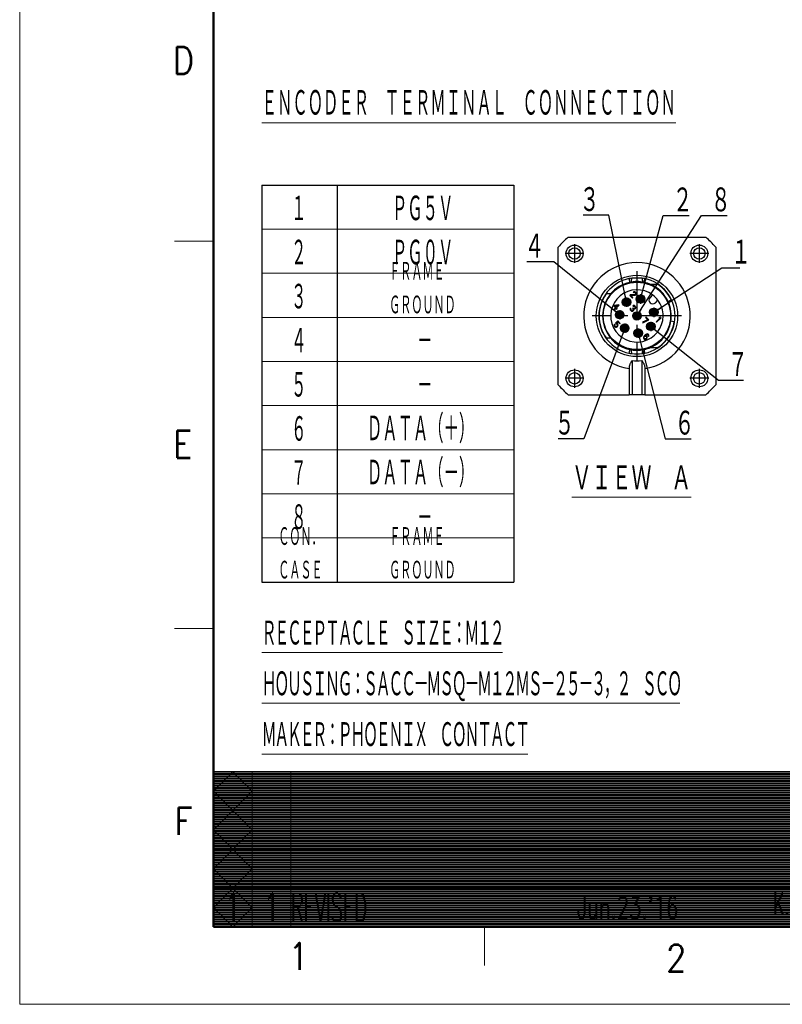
# Model space of a CAD drawing. Header units: millimetres. Extents: x 0 to 1300, y 0 to 891.
# Tile 1 of 127: x 0 to 295, y 0 to 381. Entities that reach past the tile are written whole.
import ezdxf

# ---------------------------------------------------------------- set-up
doc = ezdxf.new("R2010")
doc.units = ezdxf.units.MM
doc.header["$LTSCALE"] = 0.545669
doc.linetypes.add('CENTER', pattern=[50.8, 31.75, -6.35, 6.35, -6.35])
doc.layers.add('NoLayerName_001', color=7, linetype='Continuous')
doc.styles.get("Standard").update_dxf_attribs({"font": 'txt', "bigfont": 'extfont2'})
doc.dimstyles.get("Standard").update_dxf_attribs({"dimtxt": 2.5, "dimasz": 2.5, "dimexe": 1, "dimexo": 1, "dimtad": 1, "dimdec": 3, "dimzin": 0, "dimdsep": 46, "dimtxsty": 'Standard', "dimcen": 2.5, "dimadec": 3, "dimazin": 0, "dimtfac": 0.75, "dimtdec": 3, "dimtmove": 0, "dimatfit": 3, "dimfxl": 1, "dimarcsym": 0})

# ---------------------------------------------------------------- blocks, each defined once
blk = doc.blocks.new('JZB_0009')
at = {"layer": 'NoLayerName_001', "color": 7, "linetype": 'Continuous', "lineweight": 25}
for p, q in [((3.85, 61), (57.15, 61)), ((0, 3.85), (0, 57.15)), ((61, 57.15), (61, 3.85)), ((38.59, 42.7), (35.79, 42.7)), ((20.31, 39.04), (18.61, 39.04)), ((27.92, 38.62), (27.74, 38.44)), ((27.74, 38.44), (28.77, 37.4)), ((29.65, 38.73), (27.92, 38.62)), ((28.15, 38.39), (29.68, 38.48)), ((28.96, 37.58), (28.15, 38.39)), ((29.27, 39.85), (29.09, 39.73)), ((29.09, 39.73), (29.23, 39.59)), ((29.23, 39.59), (29.4, 39.64)), ((29.53, 39.88), (29.27, 39.85)), ((29.4, 39.64), (29.56, 39.63)), ((29.72, 39.84), (29.53, 39.88)), ((29.56, 39.63), (29.74, 39.52)), ((29.85, 38.82), (29.65, 38.73)), ((29.68, 38.48), (29.85, 38.53)), ((29.95, 39.67), (29.72, 39.84)), ((29.74, 39.52), (29.86, 39.4)), ((29.92, 38.9), (29.85, 38.82)), ((29.85, 38.53), (30.02, 38.65)), ((29.86, 39.4), (29.96, 39.22)), ((29.98, 39.06), (29.92, 38.9)), ((30.07, 39.56), (29.95, 39.67)), ((29.96, 39.22), (29.98, 39.06)), ((30.02, 38.65), (30.1, 38.72)), ((30.2, 39.35), (30.07, 39.56)), ((30.1, 38.72), (30.21, 38.9)), ((30.25, 39.16), (30.2, 39.35)), ((30.21, 38.9), (30.25, 39.16)), ((36.55, 38.62), (35.59, 37.66)), ((21.74, 34.51), (21.52, 34.29)), ((23.42, 34.82), (21.74, 34.51)), ((21.94, 34.31), (23.12, 34.53)), ((23.12, 34.53), (22.43, 33.83)), ((22.6, 33.66), (23.59, 34.65)), ((23.59, 34.65), (23.42, 34.82)), ((28.77, 37.4), (28.96, 37.58)), ((29.09, 34.5), (28.92, 34.38)), ((28.92, 34.38), (29.06, 34.24)), ((29.35, 34.53), (29.09, 34.5)), ((29.54, 34.49), (29.35, 34.53)), ((29.78, 34.33), (29.54, 34.49)), ((29.83, 34.27), (29.78, 34.33)), ((37.66, 35.59), (38.62, 36.55)), ((42.55, 36.12), (43.77, 36.69)), ((21.52, 34.29), (22.21, 33.61)), ((22.21, 33.61), (21.69, 33.1)), ((21.69, 33.1), (21.86, 32.93)), ((21.86, 32.93), (22.38, 33.44)), ((22.43, 33.83), (21.94, 34.31)), ((22.38, 33.44), (22.66, 33.16)), ((22.88, 33.38), (22.6, 33.66)), ((22.66, 33.16), (22.88, 33.38)), ((27.89, 33.35), (27.84, 33.19)), ((27.84, 33.19), (27.85, 33.03)), ((27.85, 33.03), (27.89, 32.84)), ((27.97, 33.49), (27.89, 33.35)), ((27.89, 32.84), (27.97, 32.69)), ((28.11, 33.35), (27.97, 33.49)), ((27.97, 32.69), (28.2, 32.46)), ((28.05, 33.12), (28.07, 33.25)), ((28.07, 33.02), (28.05, 33.12)), ((28.07, 33.25), (28.11, 33.35)), ((28.18, 32.84), (28.07, 33.02)), ((28.35, 32.67), (28.18, 32.84)), ((28.2, 32.46), (28.35, 32.38)), ((28.53, 32.57), (28.35, 32.67)), ((28.35, 32.38), (28.53, 32.34)), ((28.62, 32.55), (28.53, 32.57)), ((28.53, 32.34), (28.69, 32.33)), ((28.75, 32.56), (28.62, 32.55)), ((28.69, 32.33), (28.86, 32.38)), ((28.86, 32.61), (28.75, 32.56)), ((28.98, 33.59), (28.83, 33.44)), ((28.83, 33.44), (28.95, 33.32)), ((29, 32.75), (28.86, 32.61)), ((28.86, 32.38), (29, 32.46)), ((28.95, 33.32), (29.08, 33.12)), ((29.09, 33.47), (28.98, 33.59)), ((29.09, 32.96), (29, 32.75)), ((29, 32.46), (29.15, 32.61)), ((29.06, 34.24), (29.23, 34.29)), ((29.08, 33.12), (29.09, 32.96)), ((29.34, 33.37), (29.09, 33.47)), ((29.15, 32.61), (29.26, 32.79)), ((29.23, 34.29), (29.39, 34.28)), ((29.32, 32.95), (29.25, 33.17)), ((29.25, 33.17), (29.47, 33.17)), ((29.26, 32.79), (29.32, 32.95)), ((29.47, 33.39), (29.34, 33.37)), ((29.39, 34.28), (29.57, 34.17)), ((29.67, 33.48), (29.47, 33.39)), ((29.47, 33.17), (29.64, 33.22)), ((29.57, 34.17), (29.68, 34.06)), ((29.64, 33.22), (29.81, 33.34)), ((29.75, 33.55), (29.67, 33.48)), ((29.68, 34.06), (29.79, 33.88)), ((29.8, 33.72), (29.75, 33.55)), ((29.79, 33.88), (29.8, 33.72)), ((29.81, 33.34), (29.89, 33.41)), ((30, 34.03), (29.83, 34.27)), ((29.89, 33.41), (30.01, 33.59)), ((30.04, 33.85), (30, 34.03)), ((30.01, 33.59), (30.04, 33.85)), ((21.71, 27.11), (21.65, 26.88)), ((21.65, 26.88), (21.68, 26.63)), ((21.8, 27.32), (21.71, 27.11)), ((21.97, 27.15), (21.8, 27.32)), ((21.88, 26.94), (21.97, 27.15)), ((21.89, 26.78), (21.88, 26.94)), ((21.97, 26.63), (21.89, 26.78)), ((23.08, 28.6), (22.13, 27.65)), ((22.13, 27.65), (22.33, 27.45)), ((22.33, 27.45), (22.55, 27.44)), ((22.45, 27.69), (23.04, 28.28)), ((22.71, 27.66), (22.45, 27.69)), ((22.55, 27.44), (22.7, 27.37)), ((22.7, 27.37), (22.87, 27.19)), ((22.89, 27.55), (22.71, 27.66)), ((22.91, 26.72), (22.83, 26.58)), ((22.87, 27.19), (22.95, 27.04)), ((23.06, 27.38), (22.89, 27.55)), ((22.96, 26.88), (22.91, 26.72)), ((22.95, 27.04), (22.96, 26.88)), ((23.01, 26.47), (23.13, 26.71)), ((23.04, 28.28), (23.87, 27.45)), ((23.16, 27.2), (23.06, 27.38)), ((24.05, 27.63), (23.08, 28.6)), ((23.13, 26.71), (23.2, 26.95)), ((23.2, 26.95), (23.16, 27.2)), ((23.87, 27.45), (24.05, 27.63)), ((34.72, 29.02), (32.6, 28.06)), ((32.6, 28.06), (32.77, 27.88)), ((32.77, 27.88), (34.89, 28.85)), ((34.04, 30.07), (33.85, 29.89)), ((33.85, 29.89), (34.72, 29.02)), ((35.07, 29.03), (34.04, 30.07)), ((34.89, 28.85), (35.07, 29.03)), ((39.35, 29.69), (37.92, 28.26)), ((37.92, 28.26), (38.09, 28.08)), ((38.09, 28.08), (39.82, 29.81)), ((39.21, 29.9), (38.92, 29.6)), ((38.92, 29.6), (39.35, 29.69)), ((39.64, 29.98), (39.21, 29.9)), ((39.82, 29.81), (39.64, 29.98)), ((44.96, 28.21), (43.63, 28.42)), ((21.68, 26.63), (21.78, 26.45)), ((21.78, 26.45), (21.96, 26.28)), ((21.96, 26.28), (22.13, 26.17)), ((22.14, 26.46), (21.97, 26.63)), ((22.13, 26.17), (22.39, 26.14)), ((22.29, 26.38), (22.14, 26.46)), ((22.45, 26.37), (22.29, 26.38)), ((22.39, 26.14), (22.62, 26.2)), ((22.62, 26.42), (22.45, 26.37)), ((22.75, 26.51), (22.62, 26.42)), ((22.62, 26.2), (22.86, 26.33)), ((22.83, 26.58), (22.75, 26.51)), ((22.86, 26.33), (23.01, 26.47)), ((33.65, 23.12), (33.39, 22.87)), ((33.93, 23.35), (33.65, 23.12)), ((33.72, 22.91), (33.79, 22.98)), ((34.04, 22.88), (33.72, 22.91)), ((33.79, 22.98), (34.04, 23.17)), ((34.17, 23.48), (33.93, 23.35)), ((34.04, 23.17), (34.18, 23.25)), ((34.22, 22.77), (34.04, 22.88)), ((34.41, 23.54), (34.17, 23.48)), ((34.18, 23.25), (34.35, 23.3)), ((34.35, 23.3), (34.51, 23.29)), ((34.66, 23.5), (34.41, 23.54)), ((34.51, 23.29), (34.63, 23.24)), ((34.63, 23.24), (34.8, 23.07)), ((34.84, 23.4), (34.66, 23.5)), ((34.8, 23.07), (34.85, 22.95)), ((34.96, 23.28), (34.84, 23.4)), ((34.85, 22.95), (34.86, 22.79)), ((35.06, 23.1), (34.96, 23.28)), ((35.1, 22.85), (35.06, 23.1)), ((18.61, 21.96), (20.31, 21.96)), ((33.04, 22.34), (32.98, 22.11)), ((32.98, 22.11), (33.01, 21.85)), ((33.01, 21.85), (33.12, 21.67)), ((33.16, 22.58), (33.04, 22.34)), ((33.12, 21.67), (33.26, 21.53)), ((33.39, 22.87), (33.16, 22.58)), ((33.21, 22.17), (33.26, 22.33)), ((33.22, 22.01), (33.21, 22.17)), ((33.27, 21.88), (33.22, 22.01)), ((33.26, 22.33), (33.34, 22.47)), ((33.26, 21.53), (33.44, 21.42)), ((33.47, 21.68), (33.27, 21.88)), ((33.34, 22.47), (33.45, 22.58)), ((33.44, 21.42), (33.69, 21.39)), ((33.45, 22.58), (33.59, 22.66)), ((33.6, 21.63), (33.47, 21.68)), ((33.59, 22.66), (33.72, 22.68)), ((33.76, 21.62), (33.6, 21.63)), ((33.69, 21.39), (33.93, 21.45)), ((33.72, 22.68), (33.88, 22.67)), ((33.92, 21.67), (33.76, 21.62)), ((33.88, 22.67), (34.01, 22.62)), ((34.06, 21.75), (33.92, 21.67)), ((33.93, 21.45), (34.17, 21.57)), ((34.01, 22.62), (34.21, 22.42)), ((34.17, 21.86), (34.06, 21.75)), ((34.25, 22), (34.17, 21.86)), ((34.17, 21.57), (34.35, 21.76)), ((34.21, 22.42), (34.26, 22.29)), ((34.36, 22.63), (34.22, 22.77)), ((34.27, 22.13), (34.25, 22)), ((34.26, 22.29), (34.27, 22.13)), ((34.35, 21.76), (34.48, 22)), ((34.47, 22.45), (34.36, 22.63)), ((34.5, 22.2), (34.47, 22.45)), ((34.48, 22), (34.5, 22.2)), ((34.86, 22.79), (34.81, 22.62)), ((34.81, 22.62), (34.96, 22.48)), ((34.96, 22.48), (35.04, 22.61)), ((35.04, 22.61), (35.1, 22.85)), ((28.67, 13.2), (28.67, 0)), ((32.33, 13.2), (32.33, 0)), ((27.45, 10.1), (27.45, 0)), ((33.55, 10.1), (33.55, 0)), ((3.85, 0), (27.45, 0)), ((28.67, 0), (27.45, 0)), ((32.33, 0), (28.67, 0)), ((33.55, 0), (32.33, 0)), ((33.55, 0), (57.15, 0))]:
    blk.add_line(p, q, dxfattribs=at)
at = {"layer": 'NoLayerName_001', "color": 2, "linetype": 'CENTER', "lineweight": 25}
for p, q in [((6.34, 58.28), (6.34, 51.03)), ((54.66, 58.28), (54.66, 51.03)), ((9.97, 54.66), (2.72, 54.66)), ((58.28, 54.66), (51.03, 54.66)), ((30.5, 47.82), (30.5, 13.18)), ((31.9, 38.88), (31.9, 35.25)), ((28.27, 35.86), (24.65, 35.86)), ((26.46, 37.67), (26.46, 34.05)), ((33.71, 37.06), (30.08, 37.06)), ((25.62, 30.97), (21.99, 30.97)), ((23.81, 32.78), (23.81, 29.16)), ((38.88, 31.9), (35.25, 31.9)), ((37.06, 33.71), (37.06, 30.08)), ((47.82, 30.5), (13.18, 30.5)), ((25.76, 27.57), (25.76, 23.94)), ((35.86, 28.27), (35.86, 24.65)), ((27.57, 25.76), (23.94, 25.76)), ((32.78, 23.81), (29.16, 23.81)), ((30.97, 25.62), (30.97, 21.99)), ((37.67, 26.46), (34.05, 26.46)), ((6.34, 9.97), (6.34, 2.72)), ((54.66, 9.97), (54.66, 2.72)), ((9.97, 6.34), (2.72, 6.34)), ((58.28, 6.34), (51.03, 6.34))]:
    blk.add_line(p, q, dxfattribs=at)
at = {"layer": 'NoLayerName_001', "color": 7, "linetype": 'Continuous', "lineweight": 25}
for centre, radius in [((6.34, 54.66), 3.29), ((54.66, 54.66), 3.29), ((6.34, 54.66), 2.2), ((54.66, 54.66), 2.2), ((30.5, 30.5), 15.75), ((30.5, 30.5), 13.05), ((31.9, 37.06), 1.65), ((26.46, 35.86), 1.65), ((26.46, 35.86), 0.976), ((31.9, 37.06), 0.976), ((23.81, 30.97), 1.65), ((23.81, 30.97), 0.976), ((30.5, 30.5), 1.65), ((30.5, 30.5), 0.976), ((37.06, 31.9), 1.65), ((37.06, 31.9), 0.976), ((25.76, 25.76), 1.65), ((25.76, 25.76), 0.976), ((35.86, 26.46), 1.65), ((35.86, 26.46), 0.976), ((30.97, 23.81), 1.65), ((30.97, 23.81), 0.976), ((6.34, 6.34), 3.29), ((6.34, 6.34), 2.2), ((54.66, 6.34), 3.29), ((54.66, 6.34), 2.2)]:
    blk.add_circle(centre, radius, dxfattribs=at)
for centre, radius, start, end in [((30.5, 30.5), 40.5, 131.148, 138.852), ((30.5, 30.5), 40.5, 41.148, 48.852), ((30.5, 30.5), 13.3, 102.1695, 140.0438), ((30.5, 30.5), 13.3, 77.8305, 102.1695), ((30.5, 30.5), 13.3, 66.5534, 77.8305), ((30.5, 30.5), 13.3, 25, 66.5534), ((30.5, 30.5), 14.64, 25, 56.4427), ((30.5, 30.5), 14.64, 144.3147, 215.6853), ((30.5, 30.5), 13.3, 140.0438, 219.9562), ((30.5, 30.5), 10.13, 53.3129, 0), ((30.5, 30.5), 10.13, 36.6871, 53.3129), ((36.62, 36.62), 1.46, 135, 315), ((30.5, 30.5), 10.13, 0, 36.6871), ((30.5, 30.5), 13.3, 351, 25), ((30.5, 30.5), 14.64, 303.5573, 351), ((30.5, 30.5), 13.3, 330, 351), ((30.5, 30.5), 13.3, 293.4466, 330), ((30.5, 30.5), 13.3, 219.9562, 257.8305), ((30.5, 30.5), 13.3, 257.8305, 282.1695), ((30.5, 30.5), 13.3, 282.1695, 293.4466), ((30.5, 30.5), 17.4, 263.9629, 276.0371), ((30.5, 30.5), 40.5, 221.148, 228.852), ((30.5, 30.5), 40.5, 311.148, 318.852)]:
    blk.add_arc(centre, radius, start, end, dxfattribs=at)
at = {"layer": 'NoLayerName_001', "color": 2, "linetype": 'Continuous', "lineweight": 25}
for centre, radius, start, end in [((30.5, 30.5), 20.63, 278.5029, 261.4971), ((30.5, 30.5), 14.77, 102.1695, 257.8305), ((29.1, 37), 8.12, 94.2115, 102.1679), ((30.5, 17.89), 27.28, 85.7901, 94.1998), ((31.91, 37.04), 8.08, 77.8168, 85.7893), ((30.5, 30.5), 14.77, 282.1695, 77.8305), ((29.09, 23.96), 8.08, 257.8168, 265.7893), ((30.5, 43.11), 27.28, 265.7901, 274.1998), ((31.9, 24), 8.12, 274.2115, 282.1679)]:
    blk.add_arc(centre, radius, start, end, dxfattribs=at)
for points, knots in [([(27.39, 44.94), (27.43, 44.74), (27.51, 44.38), (27.6, 43.97), (27.66, 43.69), (27.68, 43.56), (27.7, 43.5)], [0, 0, 0, 0, 0.616309, 1.081822, 1.275839, 1.469856, 1.469856, 1.469856, 1.469856]), ([(28.27, 43.61), (28.29, 43.67), (28.34, 43.78), (28.37, 43.97), (28.42, 44.22), (28.46, 44.59), (28.49, 44.91), (28.5, 45.1)], [0, 0, 0, 0, 0.178193, 0.367163, 0.569026, 0.939158, 1.508934, 1.508934, 1.508934, 1.508934]), ([(32.5, 45.1), (32.52, 44.91), (32.54, 44.6), (32.59, 44.22), (32.63, 43.96), (32.66, 43.77), (32.71, 43.66), (32.73, 43.61)], [0, 0, 0, 0, 0.568287, 0.938213, 1.141478, 1.362604, 1.508376, 1.508376, 1.508376, 1.508376]), ([(33.3, 43.5), (33.32, 43.56), (33.34, 43.69), (33.4, 43.97), (33.49, 44.38), (33.57, 44.74), (33.61, 44.94)], [0, 0, 0, 0, 0.194017, 0.388034, 0.853547, 1.469856, 1.469856, 1.469856, 1.469856]), ([(27.7, 17.5), (27.68, 17.44), (27.66, 17.31), (27.6, 17.03), (27.51, 16.62), (27.43, 16.26), (27.39, 16.06)], [0, 0, 0, 0, 0.194017, 0.388034, 0.853547, 1.469856, 1.469856, 1.469856, 1.469856]), ([(28.5, 15.9), (28.48, 16.09), (28.46, 16.4), (28.41, 16.78), (28.37, 17.05), (28.34, 17.24), (28.29, 17.35), (28.27, 17.39)], [0, 0, 0, 0, 0.568287, 0.938213, 1.141478, 1.37782, 1.508359, 1.508359, 1.508359, 1.508359]), ([(32.73, 17.39), (32.71, 17.33), (32.66, 17.22), (32.61, 16.97), (32.56, 16.63), (32.52, 16.26), (32.51, 16.01), (32.5, 15.9)], [0, 0, 0, 0, 0.178193, 0.367163, 0.775241, 1.185085, 1.508909, 1.508909, 1.508909, 1.508909]), ([(33.61, 16.06), (33.57, 16.26), (33.49, 16.62), (33.4, 17.03), (33.34, 17.31), (33.32, 17.44), (33.3, 17.5)], [0, 0, 0, 0, 0.616309, 1.081822, 1.275839, 1.469856, 1.469856, 1.469856, 1.469856])]:
    blk.add_open_spline(points, degree=3, knots=knots, dxfattribs=at)
at = {"layer": 'NoLayerName_001', "color": 7, "linetype": 'Continuous', "lineweight": 25}
for points, knots in [([(35.79, 18.3), (35.94, 18.3), (36.25, 18.3), (36.71, 18.3), (37.17, 18.3), (37.64, 18.3), (38.11, 18.3), (38.43, 18.3), (38.59, 18.3)], [0, 0, 0, 0, 0.45565, 0.914976, 1.377774, 1.845664, 2.320264, 2.801364, 2.801364, 2.801364, 2.801364]), ([(28.67, 13.2), (28.58, 13.1), (28.4, 12.91), (28.18, 12.59), (27.97, 12.24), (27.79, 11.87), (27.64, 11.45), (27.53, 11.03), (27.46, 10.57), (27.46, 10.27), (27.45, 10.1)], [0, 0, 0, 0, 0.395319, 0.779662, 1.169314, 1.611977, 2.018489, 2.498444, 2.912726, 3.413267, 3.413267, 3.413267, 3.413267]), ([(32.33, 13.2), (32.42, 13.1), (32.6, 12.91), (32.83, 12.58), (33.04, 12.24), (33.22, 11.84), (33.37, 11.43), (33.48, 10.99), (33.54, 10.55), (33.54, 10.24), (33.55, 10.1)], [0, 0, 0, 0, 0.395319, 0.779662, 1.201169, 1.611981, 2.081755, 2.498448, 2.98891, 3.41327, 3.41327, 3.41327, 3.41327])]:
    blk.add_open_spline(points, degree=3, knots=knots, dxfattribs=at)
blk = doc.blocks.new('JZB_0005')
at = {"layer": 'NoLayerName_001', "color": 3, "lineweight": 13}
for s, insert, char_height, attachment_point in [('\\A1;\\W0.7500;1', (0.91, 1.82), 3.64, 5), ('\\A1;\\W0.7500;1', (5.91, 1.82), 3.64, 5), ('\\A1;\\W0.5000;REVISED', (8.41, 1.82), 3.64, 4), ("\\A1;\\W0.6383;Jun.23.'16", (51.91, 1.82), 2.91, 5), ('\\A1;\\W0.5543;K.KUROGOME/K.AOKI', (81.91, 1.82), 2.91, 5)]:
    blk.add_mtext(s, dxfattribs=dict(at, insert=insert, char_height=char_height, attachment_point=attachment_point))
blk = doc.blocks.new('*X12')
at = {"color": 7, "linetype": 'Continuous', "lineweight": 13}
for p, q in [((0, 19.8), (100, 19.8)), ((0, 19.65), (100, 19.65)), ((0, 19.5), (100, 19.5)), ((0, 19.35), (100, 19.35)), ((0, 19.2), (100, 19.2)), ((0, 19.05), (100, 19.05)), ((0, 18.9), (100, 18.9)), ((0, 18.75), (100, 18.75)), ((0, 18.6), (100, 18.6)), ((0, 18.45), (100, 18.45)), ((0, 18.3), (100, 18.3)), ((0, 18.15), (100, 18.15)), ((0, 18), (100, 18)), ((0, 17.85), (100, 17.85)), ((0, 17.7), (100, 17.7)), ((0, 17.55), (100, 17.55)), ((0, 17.4), (100, 17.4)), ((0, 17.25), (100, 17.25)), ((0, 17.1), (100, 17.1)), ((0, 16.95), (100, 16.95)), ((0, 16.8), (100, 16.8)), ((0, 16.65), (100, 16.65)), ((0, 16.5), (100, 16.5)), ((0, 16.35), (100, 16.35)), ((0, 16.2), (100, 16.2)), ((0, 16.05), (100, 16.05)), ((0, 15.9), (100, 15.9)), ((0, 15.75), (100, 15.75)), ((0, 15.6), (100, 15.6)), ((0, 15.45), (100, 15.45)), ((0, 15.3), (100, 15.3)), ((0, 15.15), (100, 15.15)), ((0, 15), (100, 15)), ((0, 14.85), (100, 14.85)), ((0, 14.7), (100, 14.7)), ((0, 14.55), (100, 14.55)), ((0, 14.4), (100, 14.4)), ((0, 14.25), (100, 14.25)), ((0, 14.1), (100, 14.1)), ((0, 13.95), (100, 13.95)), ((0, 13.8), (100, 13.8)), ((0, 13.65), (100, 13.65)), ((0, 13.5), (100, 13.5)), ((0, 13.35), (100, 13.35)), ((0, 13.2), (100, 13.2)), ((0, 13.05), (100, 13.05)), ((0, 12.9), (100, 12.9)), ((0, 12.75), (100, 12.75)), ((0, 12.6), (100, 12.6)), ((0, 12.45), (100, 12.45)), ((0, 12.3), (100, 12.3)), ((0, 12.15), (100, 12.15)), ((0, 12), (100, 12)), ((0, 11.85), (100, 11.85)), ((0, 11.7), (100, 11.7)), ((0, 11.55), (100, 11.55)), ((0, 11.4), (100, 11.4)), ((0, 11.25), (100, 11.25)), ((0, 11.1), (100, 11.1)), ((0, 10.95), (100, 10.95)), ((0, 10.8), (100, 10.8)), ((0, 10.65), (100, 10.65)), ((0, 10.5), (100, 10.5)), ((0, 10.35), (100, 10.35)), ((0, 10.2), (100, 10.2)), ((0, 10.05), (100, 10.05)), ((0, 9.9), (100, 9.9)), ((0, 9.75), (100, 9.75)), ((0, 9.6), (100, 9.6)), ((0, 9.45), (100, 9.45)), ((0, 9.3), (100, 9.3)), ((0, 9.15), (100, 9.15)), ((0, 9), (100, 9)), ((0, 8.85), (100, 8.85)), ((0, 8.7), (100, 8.7)), ((0, 8.55), (100, 8.55)), ((0, 8.4), (100, 8.4)), ((0, 8.25), (100, 8.25)), ((0, 8.1), (100, 8.1)), ((0, 7.95), (100, 7.95)), ((0, 7.8), (100, 7.8)), ((0, 7.65), (100, 7.65)), ((0, 7.5), (100, 7.5)), ((0, 7.35), (100, 7.35)), ((0, 7.2), (100, 7.2)), ((0, 7.05), (100, 7.05)), ((0, 6.9), (100, 6.9)), ((0, 6.75), (100, 6.75)), ((0, 6.6), (100, 6.6)), ((0, 6.45), (100, 6.45)), ((0, 6.3), (100, 6.3)), ((0, 6.15), (100, 6.15)), ((0, 6), (100, 6)), ((0, 5.85), (100, 5.85)), ((0, 5.7), (100, 5.7)), ((0, 5.55), (100, 5.55)), ((0, 5.4), (100, 5.4)), ((0, 5.25), (100, 5.25)), ((0, 5.1), (100, 5.1)), ((0, 4.95), (100, 4.95)), ((0, 4.8), (100, 4.8)), ((0, 4.65), (100, 4.65)), ((0, 4.5), (100, 4.5)), ((0, 4.35), (100, 4.35)), ((0, 4.2), (100, 4.2)), ((0, 4.05), (100, 4.05)), ((0, 3.9), (100, 3.9)), ((0, 3.75), (100, 3.75)), ((0, 3.6), (100, 3.6)), ((0, 3.45), (100, 3.45)), ((0, 3.3), (100, 3.3)), ((0, 3.15), (100, 3.15)), ((0, 3), (100, 3)), ((0, 2.85), (100, 2.85)), ((0, 2.7), (100, 2.7)), ((0, 2.55), (100, 2.55)), ((0, 2.4), (100, 2.4)), ((0, 2.25), (100, 2.25)), ((0, 2.1), (100, 2.1)), ((0, 1.95), (100, 1.95)), ((0, 1.8), (100, 1.8)), ((0, 1.65), (100, 1.65)), ((0, 1.5), (100, 1.5)), ((0, 1.35), (100, 1.35)), ((0, 1.2), (100, 1.2)), ((0, 1.05), (100, 1.05)), ((0, 0.9), (100, 0.9)), ((0, 0.75), (100, 0.75)), ((0, 0.6), (100, 0.6)), ((0, 0.45), (100, 0.45)), ((0, 0.3), (100, 0.3)), ((0, 0.15), (100, 0.15)), ((0, 0), (100, 0))]:
    blk.add_line(p, q, dxfattribs=at)
blk = doc.blocks.new('*X13')
at = {"color": 7, "linetype": 'Continuous', "lineweight": 13}
for p, q in [((0, 19.8), (40, 19.8)), ((0, 19.65), (40, 19.65)), ((0, 19.5), (40, 19.5)), ((0, 19.35), (40, 19.35)), ((0, 19.2), (40, 19.2)), ((0, 19.05), (40, 19.05)), ((0, 18.9), (40, 18.9)), ((0, 18.75), (40, 18.75)), ((0, 18.6), (40, 18.6)), ((0, 18.45), (40, 18.45)), ((0, 18.3), (40, 18.3)), ((0, 18.15), (40, 18.15)), ((0, 18), (40, 18)), ((0, 17.85), (40, 17.85)), ((0, 17.7), (40, 17.7)), ((0, 17.55), (40, 17.55)), ((0, 17.4), (40, 17.4)), ((0, 17.25), (40, 17.25)), ((0, 17.1), (40, 17.1)), ((0, 16.95), (40, 16.95)), ((0, 16.8), (40, 16.8)), ((0, 16.65), (40, 16.65)), ((0, 16.5), (40, 16.5)), ((0, 16.35), (40, 16.35)), ((0, 16.2), (40, 16.2)), ((0, 16.05), (40, 16.05)), ((0, 15.9), (40, 15.9)), ((0, 15.75), (40, 15.75)), ((0, 15.6), (40, 15.6)), ((0, 15.45), (40, 15.45)), ((0, 15.3), (40, 15.3)), ((0, 15.15), (40, 15.15)), ((0, 15), (40, 15)), ((0, 14.85), (40, 14.85)), ((0, 14.7), (40, 14.7)), ((0, 14.55), (40, 14.55)), ((0, 14.4), (40, 14.4)), ((0, 14.25), (40, 14.25)), ((0, 14.1), (40, 14.1)), ((0, 13.95), (40, 13.95)), ((0, 13.8), (40, 13.8)), ((0, 13.65), (40, 13.65)), ((0, 13.5), (40, 13.5)), ((0, 13.35), (40, 13.35)), ((0, 13.2), (40, 13.2)), ((0, 13.05), (40, 13.05)), ((0, 12.9), (40, 12.9)), ((0, 12.75), (40, 12.75)), ((0, 12.6), (40, 12.6)), ((0, 12.45), (40, 12.45)), ((0, 12.3), (40, 12.3)), ((0, 12.15), (40, 12.15)), ((0, 12), (40, 12)), ((0, 11.85), (40, 11.85)), ((0, 11.7), (40, 11.7)), ((0, 11.55), (40, 11.55)), ((0, 11.4), (40, 11.4)), ((0, 11.25), (40, 11.25)), ((0, 11.1), (40, 11.1)), ((0, 10.95), (40, 10.95)), ((0, 10.8), (40, 10.8)), ((0, 10.65), (40, 10.65)), ((0, 10.5), (40, 10.5)), ((0, 10.35), (40, 10.35)), ((0, 10.2), (40, 10.2)), ((0, 10.05), (40, 10.05)), ((0, 9.9), (40, 9.9)), ((0, 9.75), (40, 9.75)), ((0, 9.6), (40, 9.6)), ((0, 9.45), (40, 9.45)), ((0, 9.3), (40, 9.3)), ((0, 9.15), (40, 9.15)), ((0, 9), (40, 9)), ((0, 8.85), (40, 8.85)), ((0, 8.7), (40, 8.7)), ((0, 8.55), (40, 8.55)), ((0, 8.4), (40, 8.4)), ((0, 8.25), (40, 8.25)), ((0, 8.1), (40, 8.1)), ((0, 7.95), (40, 7.95)), ((0, 7.8), (40, 7.8)), ((0, 7.65), (40, 7.65)), ((0, 7.5), (40, 7.5)), ((0, 7.35), (40, 7.35)), ((0, 7.2), (40, 7.2)), ((0, 7.05), (40, 7.05)), ((0, 6.9), (40, 6.9)), ((0, 6.75), (40, 6.75)), ((0, 6.6), (40, 6.6)), ((0, 6.45), (40, 6.45)), ((0, 6.3), (40, 6.3)), ((0, 6.15), (40, 6.15)), ((0, 6), (40, 6)), ((0, 5.85), (40, 5.85)), ((0, 5.7), (40, 5.7)), ((0, 5.55), (40, 5.55)), ((0, 5.4), (40, 5.4)), ((0, 5.25), (40, 5.25)), ((0, 5.1), (40, 5.1)), ((0, 4.95), (40, 4.95)), ((0, 4.8), (40, 4.8)), ((0, 4.65), (40, 4.65)), ((0, 4.5), (40, 4.5)), ((0, 4.35), (40, 4.35)), ((0, 4.2), (40, 4.2)), ((0, 4.05), (40, 4.05)), ((0, 3.9), (40, 3.9)), ((0, 3.75), (40, 3.75)), ((0, 3.6), (40, 3.6)), ((0, 3.45), (40, 3.45)), ((0, 3.3), (40, 3.3)), ((0, 3.15), (40, 3.15)), ((0, 3), (40, 3)), ((0, 2.85), (40, 2.85)), ((0, 2.7), (40, 2.7)), ((0, 2.55), (40, 2.55)), ((0, 2.4), (40, 2.4)), ((0, 2.25), (40, 2.25)), ((0, 2.1), (40, 2.1)), ((0, 1.95), (40, 1.95)), ((0, 1.8), (40, 1.8)), ((0, 1.65), (40, 1.65)), ((0, 1.5), (40, 1.5)), ((0, 1.35), (40, 1.35)), ((0, 1.2), (40, 1.2)), ((0, 1.05), (40, 1.05)), ((0, 0.9), (40, 0.9)), ((0, 0.75), (40, 0.75)), ((0, 0.6), (40, 0.6)), ((0, 0.45), (40, 0.45)), ((0, 0.3), (40, 0.3)), ((0, 0.15), (40, 0.15)), ((0, 0), (40, 0))]:
    blk.add_line(p, q, dxfattribs=at)
blk = doc.blocks.new('JZB_0006')
at = {"layer": 'NoLayerName_001', "color": 7, "linetype": 'Continuous', "lineweight": 25}
for p, q in [((100, 20), (0, 20)), ((0, 20), (0, 0)), ((100, 20), (100, 0)), ((170, 20), (170, 0)), ((210, 20), (170, 20)), ((210, 20), (210, 0)), ((0, 0), (100, 0)), ((170, 0), (210, 0))]:
    blk.add_line(p, q, dxfattribs=at)
for name, p in [('*X12', (0, 0.15)), ('*X13', (170, 0.05))]:
    blk.add_blockref(name, p)

msp = doc.modelspace()

# ---------------------------------------------------------------- linework, layer by layer
at = {"layer": 'NoLayerName_001', "color": 7, "linetype": 'Continuous', "lineweight": 13}
for p, q in [((0, 0), (0, 891)), ((1260, 0), (0, 0))]:
    msp.add_line(p, q, dxfattribs=at)
at = {"layer": 'NoLayerName_001', "color": 7, "linetype": 'Continuous', "lineweight": 50}
for p, q in [((75, 30), (75, 861)), ((1230, 30), (75, 30))]:
    msp.add_line(p, q, dxfattribs=at)
at = {"layer": 'NoLayerName_001', "color": 7, "linetype": 'Continuous', "lineweight": 25}
for p, q in [((93.7231, 317.2389), (93.7231, 163.5189)), ((93.7231, 317.2389), (191.3231, 317.2389)), ((93.7231, 317.2389), (100.8452, 317.2389)), ((123.0031, 317.2389), (123.0031, 163.5189)), ((191.3231, 317.2389), (191.3231, 163.5189)), ((93.7231, 163.5189), (191.3231, 163.5189)), ((75, 90), (1230, 90))]:
    msp.add_line(p, q, dxfattribs=at)
at = {"layer": 'NoLayerName_001', "color": 2, "linetype": 'Continuous', "lineweight": 13}
for p, q in [((93.7231, 300.1589), (191.3231, 300.1589)), ((60, 295.5), (75, 295.5)), ((93.7231, 283.0789), (191.3231, 283.0789)), ((93.7231, 265.9989), (191.3231, 265.9989)), ((93.7231, 248.9189), (191.3231, 248.9189)), ((93.7231, 231.8389), (191.3231, 231.8389)), ((93.7231, 214.7589), (191.3231, 214.7589)), ((93.7231, 197.6789), (191.3231, 197.6789)), ((93.7231, 180.5989), (191.3231, 180.5989)), ((75, 145.5), (60, 145.5)), ((75, 82.5), (82.5, 90)), ((82.5, 90), (90, 82.5)), ((90, 30), (90, 90)), ((105, 90), (105, 30)), ((90, 67.5), (75, 82.5)), ((75, 67.5), (90, 82.5)), ((375, 75), (75, 75)), ((75, 67.5), (90, 52.5)), ((75, 52.5), (90, 67.5)), ((75, 60), (375, 60)), ((90, 37.5), (75, 52.5)), ((75, 37.5), (90, 52.5)), ((375, 45), (75, 45)), ((75, 37.5), (82.5, 30)), ((82.5, 30), (90, 37.5)), ((180, 30), (180, 15))]:
    msp.add_line(p, q, dxfattribs=at)

# ---------------------------------------------------------------- block references
at = {"layer": 'NoLayerName_001'}
msp.add_blockref('JZB_0009', (208.5669, 236.0526), dxfattribs=at)
at = {"layer": 'NoLayerName_001', "xscale": 3, "yscale": 3, "zscale": 3}
for name, p in [('JZB_0006', (75, 30)), ('JZB_0005', (79.77, 32.04))]:
    msp.add_blockref(name, p, dxfattribs=at)

# ---------------------------------------------------------------- texts
at = {"layer": 'NoLayerName_001', "color": 2, "lineweight": 13, "char_height": 10.5, "attachment_point": 7}
for s, insert in [('\\A1;\\W0.8600;D', (59.3329, 360.2108)), ('\\A1;\\W0.8600;E', (59.4546, 211.665)), ('\\A1;\\W0.8600;F', (59.937, 65.6437)), ('\\A1;\\W0.8600;1', (104.0961, 13.3522)), ('\\A1;\\W0.8600;2', (250.3574, 12.6782))]:
    msp.add_mtext(s, dxfattribs=dict(at, insert=insert))
at = {"layer": 'NoLayerName_001', "color": 3, "lineweight": 13, "attachment_point": 7}
for s, insert, char_height in [('\\A1;\\W0.5000;\\LＥＮＣＯＤＥＲ\u3000ＴＥＲＭＩＮＡＬ\u3000ＣＯＮＮＥＣＴＩＯＮ\\l', (93.7231, 343.4744), 10.8), ('\\A1;\\W0.5000;１', (105.1231, 302.5989), 10.8), ('\\A1;\\W0.5000;ＰＧ５Ｖ', (144.2031, 302.5989), 10.8), ('\\A1;\\W0.5000;２', (105.1231, 285.5189), 10.8), ('\\A1;\\W0.5000;ＰＧ０Ｖ', (144.2031, 285.5189), 10.8), ('\\A1;\\W0.5000;ＦＲＡＭＥ\\PＧＲＯＵＮＤ', (143.1231, 266.8189), 7.8), ('\\A1;\\W0.5000;３', (105.1231, 268.4389), 10.8), ('\\A1;\\W0.5000;４', (105.1231, 251.3589), 10.8), ('\\A1;\\W0.5000;－', (153.9231, 251.3589), 10.8), ('\\A1;\\W0.5000;５', (105.1231, 234.2789), 10.8), ('\\A1;\\W0.5000;－', (153.9231, 234.2789), 10.8), ('\\A1;\\W0.5000;ＤＡＴＡ（＋）', (134.4831, 217.1989), 10.8), ('\\A1;\\W0.5000;６', (105.1231, 217.1989), 10.8), ('\\A1;\\W0.5000;７', (105.1231, 200.1189), 10.8), ('\\A1;\\W0.5000;ＤＡＴＡ（－）', (134.4831, 200.1189), 10.8), ('\\A1;\\W0.6667;\\LＶＩＥＷ\u3000Ａ\\l', (213.8669, 198.4113), 10.5), ('\\A1;\\W0.5000;８', (105.1231, 183.0389), 10.8), ('\\A1;\\W0.5000;－', (153.9231, 183.0389), 10.8), ('\\A1;\\W0.5000;ＣＯＮ．\\PＣＡＳＥ', (100.1489, 164.1389), 7.8), ('\\A1;\\W0.5000;ＦＲＡＭＥ\\PＧＲＯＵＮＤ', (143.1231, 164.1389), 7.8)]:
    msp.add_mtext(s, dxfattribs=dict(at, insert=insert, char_height=char_height))
at = {"layer": 'NoLayerName_001', "color": 3, "linetype": 'Continuous', "lineweight": 13, "char_height": 10.5, "line_spacing_factor": 0.771429}
for s, insert, attachment_point in [('\\A1;\\W0.6667;３', (224.5531, 306.1652), 9), ('\\A1;\\W0.6667;２', (252.9101, 306.0324), 7), ('\\A1;\\W0.6667;８', (267.6816, 306.0324), 7), ('\\A1;\\W0.6667;４', (203.1957, 288.1123), 9), ('\\A1;\\W0.6667;１', (275.5125, 285.8119), 7), ('\\A1;\\W0.6667;７', (274.2981, 242.2782), 7), ('\\A1;\\W0.6667;５', (214.9076, 219.6072), 9), ('\\A1;\\W0.6667;６', (253.6321, 219.6072), 7)]:
    msp.add_mtext(s, dxfattribs=dict(at, insert=insert, attachment_point=attachment_point))
at = {"layer": 'NoLayerName_001', "color": 3, "lineweight": 13, "insert": (93.7231, 99.008), "char_height": 10.5, "attachment_point": 7, "line_spacing_factor": 1.122857}
msp.add_mtext('\\A1;\\W0.5000;\\T0.8333;\\LＲＥＣＥＰＴＡＣＬＥ\u3000ＳＩＺＥ：Ｍ１２\\l\\P\\LＨＯＵＳＩＮＧ：ＳＡＣＣ－ＭＳＱ－Ｍ１２ＭＳ－２５－３，２\u3000ＳＣＯ\\l\\P\\LＭＡＫＥＲ：ＰＨＯＥＮＩＸ\u3000ＣＯＮＴＡＣＴ\\l', dxfattribs=at)

# ---------------------------------------------------------------- leaders
at = {"layer": 'NoLayerName_001', "color": 3, "linetype": 'Continuous', "lineweight": 13, "annotation_type": 0, "has_hookline": 1}
for points, hookline_direction, text_width in [([(235.0288, 271.9115), (228.1781, 305.5402), (225.1781, 305.5402)], 1, 6.3213), ([(239.0669, 266.5526), (264.0566, 305.4074), (267.0566, 305.4074)], 0, 6.3143), ([(240.462, 273.116), (249.2851, 305.4074), (252.2851, 305.4074)], 0, 6.3213), ([(232.3733, 267.0207), (206.8207, 287.4873), (203.8207, 287.4873)], 1, 6.7413), ([(245.6303, 267.9477), (271.8875, 285.1869), (274.8875, 285.1869)], 0, 3.4442), ([(234.3223, 261.8079), (218.5326, 218.9822), (215.5326, 218.9822)], 1, 6.4123), ([(244.4258, 262.5144), (270.6731, 241.6532), (273.6731, 241.6532)], 0, 5.9853), ([(239.535, 259.859), (250.0071, 218.9822), (253.0071, 218.9822)], 0, 6.4123)]:
    msp.add_leader(points, dimstyle='Standard', override={"dimtxt": 10.5, "dimasz": 3, "dimldrblk": 'DOT'}, dxfattribs=dict(at, hookline_direction=hookline_direction, text_width=text_width))

doc.saveas('drawing.dxf')
